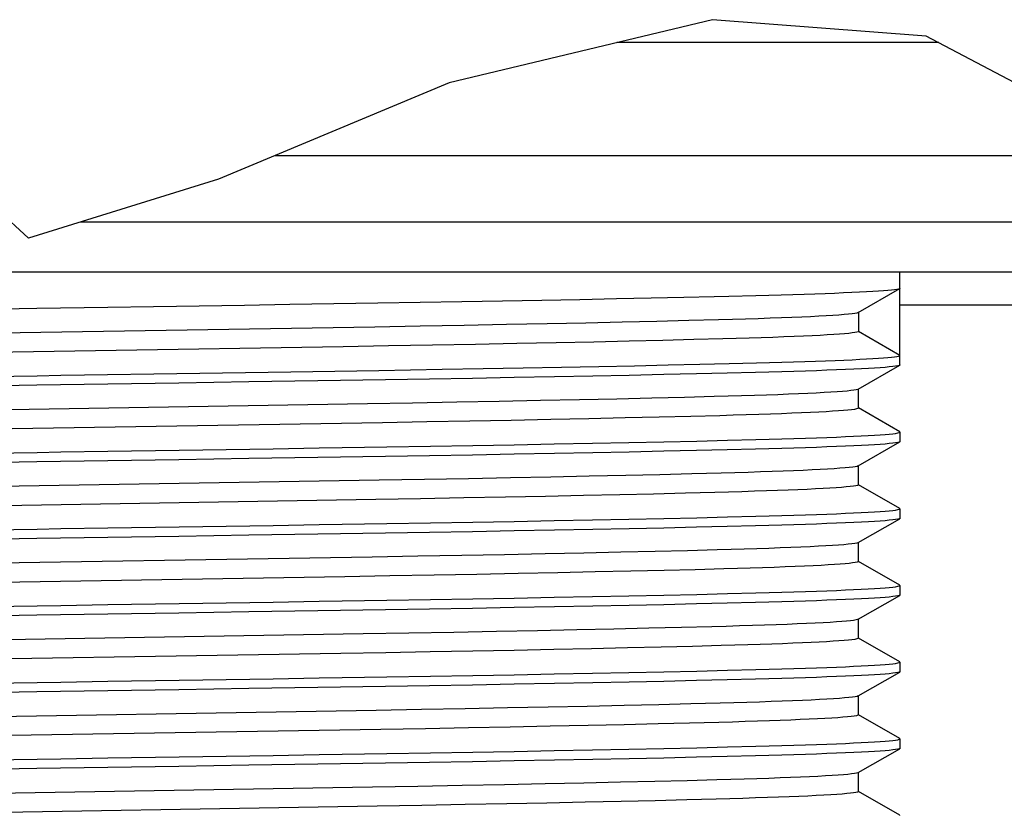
# Model space of a CAD drawing. Header units: centimetres. Extents: x 4745 to 39369, y 17389 to 19524.
# Tile 40 of 188: x 15568.67 to 15571.63, y 18146.88 to 18149.27. Entities that reach past the tile are written whole.
import ezdxf

# ---------------------------------------------------------------- set-up
doc = ezdxf.new("R2010")
doc.units = ezdxf.units.CM
doc.layers.add('$_urządzenia', color=250, linetype='Continuous')

# ---------------------------------------------------------------- blocks, each defined once
blk = doc.blocks.new('A$C92957c0b')
at = {"layer": '$_urządzenia'}
h = blk.add_hatch(dxfattribs=at)
h.set_pattern_fill('_USER', color=256, scale=29.70374, angle=325, pattern_type=0)
h.set_pattern_definition([(325, (-1585.072, -2113.606), (17.03737, 24.3319), [])])
h.paths.add_polyline_path([(-213.546, -1076.5), (-199.78, -1076.5), (-199.776, -1076.577), (-199.773, -1076.655), (-199.772, -1076.734), (-199.771, -1076.816), (-199.365, -1076.783), (-198.937, -1076.743), (-198.489, -1076.695), (-198.02, -1076.638), (-197.53, -1076.573), (-197.018, -1076.5), (-164.174, -1076.5), (-163.98, -1076.684), (-163.787, -1076.877), (-163.596, -1077.078), (-163.406, -1077.289), (-163.217, -1077.509), (-163.029, -1077.739), (-162.842, -1077.981), (-162.656, -1078.235), (-162.471, -1078.5), (-216.857, -1078.5), (-216.026, -1077.963), (-215.197, -1077.451), (-214.37, -1076.963)])
for p, q in [((-176.79, -1072.41), (-184.72, -1074.307)), ((-170.356, -1072.902), (-176.79, -1072.41)), ((-165.489, -1075.478), (-170.356, -1072.902)), ((-169.982, -1073.101), (-179.676, -1073.101)), ((-184.72, -1074.307), (-191.668, -1077.212)), ((-189.965, -1076.5), (-164.789, -1076.5)), ((-197.392, -1078.988), (-199.771, -1076.816)), ((-191.668, -1077.212), (-197.392, -1078.988)), ((-195.819, -1078.5), (-163.419, -1078.5)), ((-218.281, -1080), (-162.392, -1080)), ((-171.15, -1082.809), (-171.15, -1080)), ((-171.15, -1080.5), (-171.158, -1080.509)), ((-178.645, -1080.799), (-179.688, -1080.821)), ((-177.661, -1080.777), (-178.645, -1080.799)), ((-176.741, -1080.756), (-177.661, -1080.777)), ((-172.408, -1081.231), (-171.158, -1080.509)), ((-189.527, -1080.992), (-190.889, -1081.013)), ((-186.877, -1080.95), (-189.527, -1080.992)), ((-185.595, -1080.929), (-186.877, -1080.95)), ((-184.341, -1080.908), (-185.595, -1080.929)), ((-183.117, -1080.886), (-184.341, -1080.908)), ((-181.93, -1080.864), (-183.117, -1080.886)), ((-180.786, -1080.843), (-181.93, -1080.864)), ((-179.688, -1080.821), (-180.786, -1080.843)), ((-171.15, -1081), (-161.707, -1081)), ((-172.4, -1081.222), (-172.4, -1081.799)), ((-185.599, -1081.642), (-186.962, -1081.666)), ((-184.276, -1081.618), (-185.599, -1081.642)), ((-182.997, -1081.594), (-184.276, -1081.618)), ((-181.773, -1081.569), (-182.997, -1081.594)), ((-180.609, -1081.545), (-181.773, -1081.569)), ((-179.512, -1081.521), (-180.609, -1081.545)), ((-178.476, -1081.497), (-179.512, -1081.521)), ((-177.507, -1081.473), (-178.476, -1081.497)), ((-176.614, -1081.45), (-177.507, -1081.473)), ((-171.15, -1082.52), (-172.4, -1081.799)), ((-185.225, -1082.212), (-186.556, -1082.236)), ((-183.936, -1082.189), (-185.225, -1082.212)), ((-182.689, -1082.165), (-183.936, -1082.189)), ((-181.498, -1082.141), (-182.689, -1082.165)), ((-180.368, -1082.117), (-181.498, -1082.141)), ((-179.302, -1082.093), (-180.368, -1082.117)), ((-178.295, -1082.07), (-179.302, -1082.093)), ((-177.352, -1082.046), (-178.295, -1082.07)), ((-176.485, -1082.024), (-177.352, -1082.046)), ((-182.5, -1082.895), (-181.338, -1082.874)), ((-181.338, -1082.874), (-180.219, -1082.852)), ((-180.219, -1082.852), (-179.148, -1082.83)), ((-179.148, -1082.83), (-178.132, -1082.808)), ((-178.132, -1082.808), (-177.178, -1082.787)), ((-177.178, -1082.787), (-176.289, -1082.766)), ((-176.289, -1082.766), (-175.468, -1082.745)), ((-172.408, -1083.54), (-171.158, -1082.818)), ((-190.86, -1083.033), (-189.492, -1083.011)), ((-189.492, -1083.011), (-186.839, -1082.97)), ((-186.839, -1082.97), (-184.933, -1082.938)), ((-184.933, -1082.938), (-183.699, -1082.917)), ((-183.699, -1082.917), (-182.5, -1082.895)), ((-181.552, -1083.166), (-182.767, -1083.189)), ((-180.396, -1083.144), (-181.552, -1083.166)), ((-179.3, -1083.122), (-180.396, -1083.144)), ((-178.259, -1083.1), (-179.3, -1083.122)), ((-177.273, -1083.078), (-178.259, -1083.1)), ((-176.349, -1083.056), (-177.273, -1083.078)), ((-175.497, -1083.035), (-176.349, -1083.056)), ((-186.64, -1083.255), (-188.679, -1083.287)), ((-185.319, -1083.233), (-186.64, -1083.255)), ((-184.026, -1083.211), (-185.319, -1083.233)), ((-182.767, -1083.189), (-184.026, -1083.211)), ((-176.742, -1083.762), (-177.642, -1083.786)), ((-172.408, -1083.54), (-172.422, -1083.546)), ((-172.4, -1084.108), (-172.4, -1083.54)), ((-185.825, -1083.955), (-187.186, -1083.979)), ((-184.499, -1083.931), (-185.825, -1083.955)), ((-183.215, -1083.907), (-184.499, -1083.931)), ((-181.978, -1083.882), (-183.215, -1083.907)), ((-180.798, -1083.858), (-181.978, -1083.882)), ((-179.677, -1083.834), (-180.798, -1083.858)), ((-178.621, -1083.809), (-179.677, -1083.834)), ((-177.642, -1083.786), (-178.621, -1083.809)), ((-177.451, -1084.358), (-178.402, -1084.381)), ((-176.578, -1084.335), (-177.451, -1084.358)), ((-171.158, -1084.82), (-172.398, -1084.104)), ((-185.393, -1084.525), (-186.735, -1084.548)), ((-184.1, -1084.501), (-185.393, -1084.525)), ((-182.855, -1084.477), (-184.1, -1084.501)), ((-181.661, -1084.453), (-182.855, -1084.477)), ((-180.514, -1084.429), (-181.661, -1084.453)), ((-179.425, -1084.405), (-180.514, -1084.429)), ((-178.402, -1084.381), (-179.425, -1084.405)), ((-171.15, -1084.83), (-171.15, -1085.118)), ((-185.291, -1085.253), (-184.012, -1085.232)), ((-184.012, -1085.232), (-182.768, -1085.209)), ((-182.768, -1085.209), (-181.564, -1085.187)), ((-181.564, -1085.187), (-180.41, -1085.165)), ((-180.41, -1085.165), (-179.311, -1085.142)), ((-179.311, -1085.142), (-178.263, -1085.12)), ((-178.263, -1085.12), (-177.27, -1085.098)), ((-177.27, -1085.098), (-176.341, -1085.076)), ((-176.341, -1085.076), (-175.488, -1085.055)), ((-172.408, -1085.85), (-171.158, -1085.127)), ((-185.319, -1085.543), (-186.64, -1085.564)), ((-186.602, -1085.275), (-185.291, -1085.253)), ((-184.026, -1085.52), (-185.319, -1085.543)), ((-182.767, -1085.498), (-184.026, -1085.52)), ((-181.552, -1085.475), (-182.767, -1085.498)), ((-180.396, -1085.453), (-181.552, -1085.475)), ((-179.3, -1085.431), (-180.396, -1085.453)), ((-178.259, -1085.409), (-179.3, -1085.431)), ((-177.273, -1085.387), (-178.259, -1085.409)), ((-176.349, -1085.365), (-177.273, -1085.387)), ((-175.497, -1085.344), (-176.349, -1085.365)), ((-186.64, -1085.564), (-188.679, -1085.596)), ((-179.408, -1086.137), (-180.505, -1086.161)), ((-178.376, -1086.113), (-179.408, -1086.137)), ((-177.42, -1086.089), (-178.376, -1086.113)), ((-176.536, -1086.066), (-177.42, -1086.089)), ((-172.408, -1085.85), (-172.439, -1085.861)), ((-172.4, -1086.417), (-172.4, -1085.85)), ((-185.464, -1086.258), (-186.831, -1086.282)), ((-184.145, -1086.234), (-185.464, -1086.258)), ((-182.876, -1086.209), (-184.145, -1086.234)), ((-181.661, -1086.185), (-182.876, -1086.209)), ((-180.505, -1086.161), (-181.661, -1086.185)), ((-171.158, -1087.129), (-172.398, -1086.413)), ((-179.589, -1086.718), (-180.678, -1086.742)), ((-178.569, -1086.694), (-179.589, -1086.718)), ((-177.612, -1086.671), (-178.569, -1086.694)), ((-176.724, -1086.648), (-177.612, -1086.671)), ((-185.591, -1086.837), (-186.931, -1086.861)), ((-184.286, -1086.813), (-185.591, -1086.837)), ((-183.028, -1086.79), (-184.286, -1086.813)), ((-181.826, -1086.766), (-183.028, -1086.79)), ((-180.678, -1086.742), (-181.826, -1086.766)), ((-171.15, -1087.139), (-171.15, -1087.427)), ((-186.602, -1087.584), (-185.291, -1087.563)), ((-185.291, -1087.563), (-184.012, -1087.541)), ((-184.012, -1087.541), (-182.768, -1087.518)), ((-182.768, -1087.518), (-181.564, -1087.496)), ((-181.564, -1087.496), (-180.41, -1087.474)), ((-180.41, -1087.474), (-179.311, -1087.452)), ((-179.311, -1087.452), (-178.263, -1087.429)), ((-178.263, -1087.429), (-177.27, -1087.407)), ((-177.27, -1087.407), (-176.341, -1087.385)), ((-176.341, -1087.385), (-175.488, -1087.364)), ((-172.408, -1088.159), (-171.158, -1087.437)), ((-186.64, -1087.873), (-188.679, -1087.906)), ((-185.319, -1087.852), (-186.64, -1087.873)), ((-184.026, -1087.83), (-185.319, -1087.852)), ((-182.767, -1087.807), (-184.026, -1087.83)), ((-181.552, -1087.785), (-182.767, -1087.807)), ((-180.396, -1087.762), (-181.552, -1087.785)), ((-179.3, -1087.74), (-180.396, -1087.762)), ((-178.259, -1087.718), (-179.3, -1087.74)), ((-177.273, -1087.696), (-178.259, -1087.718)), ((-176.349, -1087.674), (-177.273, -1087.696)), ((-175.497, -1087.653), (-176.349, -1087.674)), ((-172.408, -1088.159), (-172.414, -1088.161)), ((-172.4, -1088.726), (-172.4, -1088.159)), ((-181.837, -1088.498), (-183.061, -1088.522)), ((-180.667, -1088.473), (-181.837, -1088.498)), ((-179.558, -1088.449), (-180.667, -1088.473)), ((-178.519, -1088.425), (-179.558, -1088.449)), ((-177.549, -1088.401), (-178.519, -1088.425)), ((-176.655, -1088.378), (-177.549, -1088.401)), ((-185.673, -1088.571), (-187.047, -1088.594)), ((-184.341, -1088.546), (-185.673, -1088.571)), ((-183.061, -1088.522), (-184.341, -1088.546)), ((-171.158, -1089.438), (-172.398, -1088.722)), ((-182.645, -1089.091), (-183.888, -1089.115)), ((-181.456, -1089.067), (-182.645, -1089.091)), ((-180.326, -1089.043), (-181.456, -1089.067)), ((-179.259, -1089.02), (-180.326, -1089.043)), ((-178.253, -1088.996), (-179.259, -1089.02)), ((-177.315, -1088.973), (-178.253, -1088.996)), ((-176.449, -1088.95), (-177.315, -1088.973)), ((-186.508, -1089.162), (-187.87, -1089.186)), ((-185.178, -1089.139), (-186.508, -1089.162)), ((-183.888, -1089.115), (-185.178, -1089.139)), ((-177.27, -1089.716), (-176.341, -1089.694)), ((-176.341, -1089.694), (-175.488, -1089.673)), ((-171.15, -1089.448), (-171.15, -1089.736)), ((-186.602, -1089.893), (-185.291, -1089.872)), ((-185.291, -1089.872), (-184.012, -1089.85)), ((-184.012, -1089.85), (-182.768, -1089.828)), ((-182.768, -1089.828), (-181.564, -1089.805)), ((-181.564, -1089.805), (-180.41, -1089.783)), ((-180.41, -1089.783), (-179.311, -1089.761)), ((-179.311, -1089.761), (-178.263, -1089.738)), ((-178.263, -1089.738), (-177.27, -1089.716)), ((-176.349, -1089.983), (-177.273, -1090.005)), ((-175.497, -1089.962), (-176.349, -1089.983)), ((-172.408, -1090.468), (-171.158, -1089.746)), ((-186.64, -1090.182), (-188.679, -1090.215)), ((-185.319, -1090.161), (-186.64, -1090.182)), ((-184.026, -1090.139), (-185.319, -1090.161)), ((-182.767, -1090.116), (-184.026, -1090.139)), ((-181.552, -1090.094), (-182.767, -1090.116)), ((-180.396, -1090.071), (-181.552, -1090.094)), ((-179.3, -1090.049), (-180.396, -1090.071)), ((-178.259, -1090.027), (-179.3, -1090.049)), ((-177.273, -1090.005), (-178.259, -1090.027)), ((-172.408, -1090.468), (-172.426, -1090.475)), ((-172.4, -1091.035), (-172.4, -1090.468)), ((-185.935, -1090.884), (-187.31, -1090.908)), ((-184.589, -1090.86), (-185.935, -1090.884)), ((-183.298, -1090.836), (-184.589, -1090.86)), ((-182.06, -1090.811), (-183.298, -1090.836)), ((-180.88, -1090.787), (-182.06, -1090.811)), ((-179.768, -1090.763), (-180.88, -1090.787)), ((-178.713, -1090.739), (-179.768, -1090.763)), ((-177.724, -1090.715), (-178.713, -1090.739)), ((-176.812, -1090.691), (-177.724, -1090.715)), ((-171.158, -1091.748), (-172.398, -1091.032)), ((-185.302, -1091.45), (-186.631, -1091.474)), ((-184.009, -1091.426), (-185.302, -1091.45)), ((-182.766, -1091.403), (-184.009, -1091.426)), ((-181.573, -1091.379), (-182.766, -1091.403)), ((-180.434, -1091.355), (-181.573, -1091.379)), ((-179.359, -1091.331), (-180.434, -1091.355)), ((-178.345, -1091.307), (-179.359, -1091.331)), ((-177.399, -1091.284), (-178.345, -1091.307)), ((-176.529, -1091.261), (-177.399, -1091.284)), ((-171.15, -1091.757), (-171.15, -1092.045)), ((-180.41, -1092.092), (-179.311, -1092.07)), ((-179.311, -1092.07), (-178.263, -1092.047)), ((-178.263, -1092.047), (-177.27, -1092.025)), ((-177.27, -1092.025), (-176.341, -1092.003)), ((-176.341, -1092.003), (-175.488, -1091.982)), ((-172.408, -1092.777), (-171.158, -1092.055)), ((-186.602, -1092.202), (-185.291, -1092.181)), ((-185.291, -1092.181), (-184.012, -1092.159)), ((-184.012, -1092.159), (-182.768, -1092.137)), ((-182.768, -1092.137), (-181.564, -1092.114)), ((-181.564, -1092.114), (-180.41, -1092.092)), ((-179.3, -1092.358), (-180.396, -1092.38)), ((-178.259, -1092.336), (-179.3, -1092.358)), ((-177.273, -1092.314), (-178.259, -1092.336)), ((-176.349, -1092.292), (-177.273, -1092.314)), ((-175.497, -1092.271), (-176.349, -1092.292)), ((-186.64, -1092.492), (-188.679, -1092.524)), ((-185.319, -1092.47), (-186.64, -1092.492)), ((-184.026, -1092.448), (-185.319, -1092.47)), ((-182.767, -1092.425), (-184.026, -1092.448)), ((-181.552, -1092.403), (-182.767, -1092.425)), ((-180.396, -1092.38), (-181.552, -1092.403)), ((-172.408, -1092.777), (-172.442, -1092.789)), ((-172.4, -1093.344), (-172.4, -1092.777)), ((-185.561, -1093.187), (-186.921, -1093.21)), ((-184.243, -1093.163), (-185.561, -1093.187)), ((-182.968, -1093.138), (-184.243, -1093.163)), ((-181.741, -1093.114), (-182.968, -1093.138)), ((-180.567, -1093.089), (-181.741, -1093.114)), ((-179.455, -1093.065), (-180.567, -1093.089)), ((-178.413, -1093.041), (-179.455, -1093.065)), ((-177.448, -1093.017), (-178.413, -1093.041)), ((-176.565, -1092.994), (-177.448, -1093.017)), ((-171.158, -1094.057), (-172.398, -1093.341)), ((-185.442, -1093.762), (-186.785, -1093.785)), ((-184.141, -1093.738), (-185.442, -1093.762)), ((-182.886, -1093.714), (-184.141, -1093.738)), ((-181.685, -1093.69), (-182.886, -1093.714)), ((-180.539, -1093.666), (-181.685, -1093.69)), ((-179.454, -1093.642), (-180.539, -1093.666)), ((-178.435, -1093.619), (-179.454, -1093.642)), ((-177.483, -1093.595), (-178.435, -1093.619)), ((-176.607, -1093.572), (-177.483, -1093.595)), ((-171.15, -1094.066), (-171.15, -1094.355)), ((-182.768, -1094.446), (-181.564, -1094.423)), ((-181.564, -1094.423), (-180.41, -1094.401)), ((-180.41, -1094.401), (-179.311, -1094.379)), ((-179.311, -1094.379), (-178.263, -1094.357)), ((-178.263, -1094.357), (-177.27, -1094.334)), ((-177.27, -1094.334), (-176.341, -1094.313)), ((-176.341, -1094.313), (-175.488, -1094.291)), ((-172.408, -1095.086), (-171.158, -1094.364)), ((-186.602, -1094.511), (-185.291, -1094.49)), ((-185.291, -1094.49), (-184.012, -1094.468)), ((-182.767, -1094.734), (-184.026, -1094.757)), ((-184.012, -1094.468), (-182.768, -1094.446)), ((-181.552, -1094.712), (-182.767, -1094.734)), ((-180.396, -1094.689), (-181.552, -1094.712)), ((-179.3, -1094.667), (-180.396, -1094.689)), ((-178.259, -1094.645), (-179.3, -1094.667)), ((-177.273, -1094.623), (-178.259, -1094.645)), ((-176.349, -1094.601), (-177.273, -1094.623)), ((-175.497, -1094.58), (-176.349, -1094.601)), ((-186.64, -1094.801), (-188.679, -1094.833)), ((-185.319, -1094.779), (-186.64, -1094.801)), ((-184.026, -1094.757), (-185.319, -1094.779)), ((-177.556, -1095.329), (-178.527, -1095.353)), ((-176.662, -1095.306), (-177.556, -1095.329)), ((-172.408, -1095.086), (-172.416, -1095.09)), ((-172.4, -1095.653), (-172.4, -1095.086)), ((-185.673, -1095.498), (-187.034, -1095.521)), ((-184.338, -1095.474), (-185.673, -1095.498)), ((-183.055, -1095.449), (-184.338, -1095.474)), ((-181.832, -1095.425), (-183.055, -1095.449)), ((-180.665, -1095.401), (-181.832, -1095.425)), ((-179.562, -1095.376), (-180.665, -1095.401)), ((-178.527, -1095.353), (-179.562, -1095.376)), ((-177.564, -1095.906), (-178.518, -1095.93)), ((-176.684, -1095.883), (-177.564, -1095.906)), ((-171.158, -1096.366), (-172.398, -1095.65)), ((-185.549, -1096.073), (-186.889, -1096.096)), ((-184.247, -1096.049), (-185.549, -1096.073)), ((-182.991, -1096.025), (-184.247, -1096.049)), ((-181.783, -1096.001), (-182.991, -1096.025)), ((-180.631, -1095.977), (-181.783, -1096.001)), ((-179.542, -1095.953), (-180.631, -1095.977)), ((-178.518, -1095.93), (-179.542, -1095.953))]:
    blk.add_line(p, q, dxfattribs=at)
for points in [[(-175.486, -1080.725), (-176.307, -1080.746), (-176.741, -1080.756)], [(-171.158, -1080.509), (-171.19, -1080.521), (-171.24, -1080.531), (-171.31, -1080.542), (-171.4, -1080.553), (-171.511, -1080.563), (-171.642, -1080.574), (-171.793, -1080.585), (-171.965, -1080.596), (-172.156, -1080.607), (-172.367, -1080.618), (-172.598, -1080.629), (-172.848, -1080.64), (-173.117, -1080.651), (-173.404, -1080.662), (-173.71, -1080.673), (-174.032, -1080.683), (-174.372, -1080.694), (-174.728, -1080.704), (-175.099, -1080.715), (-175.486, -1080.725)], [(-195, -1081.077), (-197.141, -1081.111), (-199.27, -1081.144)], [(-190.889, -1081.013), (-192.939, -1081.045), (-193.625, -1081.056), (-195, -1081.077)], [(-172.448, -1081.245), (-172.509, -1081.257), (-172.593, -1081.269), (-172.701, -1081.281), (-172.833, -1081.293), (-172.988, -1081.305), (-173.167, -1081.317), (-173.368, -1081.329), (-173.592, -1081.342), (-173.839, -1081.354), (-174.109, -1081.366), (-174.403, -1081.378), (-174.72, -1081.39), (-175.059, -1081.402), (-175.418, -1081.414), (-175.797, -1081.426), (-176.196, -1081.438), (-176.614, -1081.45)], [(-172.408, -1081.231), (-172.412, -1081.233), (-172.448, -1081.245)], [(-186.962, -1081.666), (-201.429, -1081.905), (-203.505, -1081.94)], [(-172.4, -1081.799), (-172.412, -1081.81), (-172.447, -1081.822), (-172.505, -1081.834), (-172.587, -1081.845), (-172.692, -1081.857), (-172.819, -1081.869), (-172.97, -1081.881), (-173.142, -1081.893), (-173.338, -1081.905), (-173.555, -1081.917), (-173.794, -1081.929), (-174.055, -1081.941), (-174.34, -1081.953), (-174.648, -1081.965), (-174.976, -1081.977), (-175.325, -1081.989), (-175.692, -1082), (-176.079, -1082.012), (-176.485, -1082.024)], [(-186.556, -1082.236), (-187.92, -1082.259), (-202.848, -1082.506)], [(-175.468, -1082.745), (-175.08, -1082.735), (-174.708, -1082.724), (-174.353, -1082.714), (-174.014, -1082.703), (-173.692, -1082.692), (-173.388, -1082.682), (-173.102, -1082.671), (-172.835, -1082.66), (-172.588, -1082.649), (-172.361, -1082.638), (-172.154, -1082.627), (-171.966, -1082.617), (-171.797, -1082.606), (-171.647, -1082.595), (-171.516, -1082.584), (-171.405, -1082.573), (-171.313, -1082.563), (-171.242, -1082.552), (-171.191, -1082.541), (-171.16, -1082.531), (-171.15, -1082.52)], [(-171.158, -1082.818), (-171.174, -1082.825), (-171.217, -1082.836), (-171.281, -1082.847), (-171.366, -1082.858), (-171.472, -1082.869), (-171.598, -1082.88), (-171.745, -1082.891), (-171.913, -1082.902), (-172.101, -1082.913), (-172.311, -1082.924), (-172.54, -1082.935), (-172.79, -1082.947), (-173.061, -1082.958), (-173.352, -1082.969), (-173.664, -1082.98), (-173.995, -1082.991), (-174.344, -1083.002), (-174.711, -1083.013), (-175.096, -1083.024), (-175.497, -1083.035)], [(-171.15, -1082.809), (-171.153, -1082.815), (-171.158, -1082.818)], [(-201.321, -1083.197), (-199.241, -1083.164), (-197.129, -1083.131)], [(-197.129, -1083.131), (-196.42, -1083.12), (-195.71, -1083.109)], [(-195.71, -1083.109), (-192.922, -1083.065), (-190.86, -1083.033)], [(-195, -1083.386), (-197.141, -1083.42), (-199.27, -1083.453)], [(-192.871, -1083.353), (-193.58, -1083.364), (-195, -1083.386)], [(-188.679, -1083.287), (-190.759, -1083.32), (-192.871, -1083.353)], [(-172.422, -1083.546), (-172.466, -1083.558), (-172.534, -1083.57), (-172.625, -1083.582), (-172.741, -1083.594), (-172.879, -1083.606), (-173.041, -1083.618), (-173.227, -1083.63), (-173.436, -1083.642), (-173.669, -1083.655), (-173.924, -1083.667), (-174.203, -1083.679), (-174.504, -1083.691), (-174.826, -1083.703), (-175.17, -1083.715), (-175.534, -1083.727), (-175.918, -1083.739), (-176.321, -1083.751), (-176.742, -1083.762)], [(-187.186, -1083.979), (-200.974, -1084.207), (-203.063, -1084.242)], [(-172.4, -1084.108), (-172.4, -1084.111), (-172.417, -1084.122), (-172.457, -1084.134), (-172.52, -1084.145), (-172.606, -1084.157), (-172.715, -1084.169), (-172.846, -1084.181), (-173, -1084.192), (-173.176, -1084.204), (-173.375, -1084.216), (-173.597, -1084.228), (-173.842, -1084.24), (-174.111, -1084.252), (-174.402, -1084.264), (-174.715, -1084.276), (-175.049, -1084.288), (-175.404, -1084.3), (-175.777, -1084.312), (-176.169, -1084.324), (-176.578, -1084.335)], [(-186.735, -1084.548), (-200.988, -1084.784), (-203.04, -1084.818)], [(-175.488, -1085.055), (-175.089, -1085.044), (-174.706, -1085.033), (-174.341, -1085.023), (-173.995, -1085.012), (-173.666, -1085.001), (-173.355, -1084.989), (-173.065, -1084.978), (-172.794, -1084.967), (-172.544, -1084.956), (-172.313, -1084.945), (-172.103, -1084.934), (-171.913, -1084.922), (-171.745, -1084.911), (-171.597, -1084.9), (-171.47, -1084.889), (-171.364, -1084.878), (-171.279, -1084.867), (-171.216, -1084.856), (-171.173, -1084.845), (-171.152, -1084.835), (-171.15, -1084.83)], [(-171.15, -1084.83), (-171.153, -1084.824), (-171.158, -1084.82)], [(-171.158, -1085.127), (-171.174, -1085.134), (-171.217, -1085.145), (-171.281, -1085.156), (-171.366, -1085.167), (-171.472, -1085.178), (-171.598, -1085.189), (-171.745, -1085.2), (-171.913, -1085.211), (-172.101, -1085.222), (-172.311, -1085.233), (-172.54, -1085.244), (-172.79, -1085.256), (-173.061, -1085.267), (-173.352, -1085.278), (-173.664, -1085.289), (-173.995, -1085.3), (-174.344, -1085.311), (-174.711, -1085.322), (-175.096, -1085.333), (-175.497, -1085.344)], [(-171.15, -1085.118), (-171.153, -1085.124), (-171.158, -1085.127)], [(-201.321, -1085.506), (-199.241, -1085.473), (-197.129, -1085.44)], [(-197.129, -1085.44), (-196.42, -1085.429), (-195, -1085.407)], [(-195, -1085.407), (-192.859, -1085.373), (-190.73, -1085.34)], [(-190.73, -1085.34), (-190.028, -1085.329), (-188.638, -1085.307)], [(-188.638, -1085.307), (-187.952, -1085.296), (-186.602, -1085.275)], [(-195, -1085.695), (-197.141, -1085.729), (-199.27, -1085.762)], [(-192.871, -1085.662), (-193.58, -1085.673), (-195, -1085.695)], [(-188.679, -1085.596), (-190.759, -1085.629), (-192.871, -1085.662)], [(-172.439, -1085.861), (-172.494, -1085.873), (-172.573, -1085.885), (-172.677, -1085.897), (-172.804, -1085.909), (-172.957, -1085.921), (-173.132, -1085.933), (-173.331, -1085.946), (-173.553, -1085.958), (-173.798, -1085.97), (-174.065, -1085.982), (-174.354, -1085.994), (-174.664, -1086.006), (-174.996, -1086.018), (-175.349, -1086.03), (-175.723, -1086.042), (-176.119, -1086.054), (-176.536, -1086.066)], [(-186.831, -1086.282), (-201.294, -1086.521), (-202.694, -1086.544)], [(-172.4, -1086.417), (-172.404, -1086.424), (-172.43, -1086.436), (-172.479, -1086.447), (-172.552, -1086.459), (-172.648, -1086.471), (-172.766, -1086.483), (-172.907, -1086.495), (-173.071, -1086.506), (-173.257, -1086.518), (-173.465, -1086.53), (-173.695, -1086.542), (-173.947, -1086.554), (-174.22, -1086.566), (-174.516, -1086.578), (-174.833, -1086.59), (-175.172, -1086.602), (-175.531, -1086.613), (-175.91, -1086.625), (-176.309, -1086.637), (-176.724, -1086.648)], [(-186.931, -1086.861), (-201.156, -1087.096), (-203.202, -1087.13)], [(-175.488, -1087.364), (-175.089, -1087.353), (-174.706, -1087.342), (-174.341, -1087.332), (-173.995, -1087.321), (-173.666, -1087.31), (-173.355, -1087.299), (-173.065, -1087.287), (-172.794, -1087.276), (-172.544, -1087.265), (-172.313, -1087.254), (-172.103, -1087.243), (-171.913, -1087.232), (-171.745, -1087.22), (-171.597, -1087.209), (-171.47, -1087.198), (-171.364, -1087.187), (-171.279, -1087.176), (-171.216, -1087.165), (-171.173, -1087.154), (-171.152, -1087.144), (-171.15, -1087.139)], [(-171.15, -1087.139), (-171.153, -1087.133), (-171.158, -1087.129)], [(-190.73, -1087.649), (-190.028, -1087.638), (-188.638, -1087.616)], [(-188.638, -1087.616), (-187.952, -1087.605), (-186.602, -1087.584)], [(-171.158, -1087.437), (-171.174, -1087.443), (-171.217, -1087.454), (-171.281, -1087.465), (-171.366, -1087.476), (-171.472, -1087.487), (-171.598, -1087.498), (-171.745, -1087.509), (-171.913, -1087.52), (-172.101, -1087.531), (-172.311, -1087.542), (-172.54, -1087.554), (-172.79, -1087.565), (-173.061, -1087.576), (-173.352, -1087.587), (-173.664, -1087.598), (-173.995, -1087.609), (-174.344, -1087.62), (-174.711, -1087.631), (-175.096, -1087.642), (-175.497, -1087.653)], [(-171.15, -1087.427), (-171.153, -1087.433), (-171.158, -1087.437)], [(-201.321, -1087.815), (-199.241, -1087.782), (-197.129, -1087.749)], [(-197.129, -1087.749), (-196.42, -1087.738), (-195, -1087.716)], [(-195, -1087.716), (-192.859, -1087.682), (-190.73, -1087.649)], [(-188.679, -1087.906), (-190.759, -1087.938), (-192.871, -1087.971)], [(-195, -1088.005), (-197.141, -1088.038), (-199.27, -1088.071)], [(-192.871, -1087.971), (-193.58, -1087.982), (-195, -1088.005)], [(-172.414, -1088.161), (-172.451, -1088.173), (-172.513, -1088.185), (-172.598, -1088.197), (-172.707, -1088.209), (-172.84, -1088.221), (-172.997, -1088.233), (-173.177, -1088.245), (-173.379, -1088.257), (-173.606, -1088.27), (-173.858, -1088.282), (-174.134, -1088.294), (-174.432, -1088.307), (-174.752, -1088.319), (-175.094, -1088.331), (-175.455, -1088.343), (-175.837, -1088.355), (-176.237, -1088.367), (-176.655, -1088.378)], [(-187.047, -1088.594), (-200.821, -1088.822), (-202.919, -1088.857)], [(-172.4, -1088.726), (-172.409, -1088.736), (-172.441, -1088.748), (-172.496, -1088.759), (-172.574, -1088.771), (-172.675, -1088.783), (-172.799, -1088.795), (-172.946, -1088.807), (-173.117, -1088.819), (-173.31, -1088.831), (-173.526, -1088.843), (-173.763, -1088.855), (-174.023, -1088.867), (-174.306, -1088.879), (-174.611, -1088.891), (-174.939, -1088.903), (-175.288, -1088.915), (-175.656, -1088.927), (-176.044, -1088.938), (-176.449, -1088.95)], [(-187.87, -1089.186), (-200.731, -1089.398), (-203.475, -1089.444)], [(-175.488, -1089.673), (-175.089, -1089.662), (-174.706, -1089.652), (-174.341, -1089.641), (-173.995, -1089.63), (-173.666, -1089.619), (-173.355, -1089.608), (-173.065, -1089.596), (-172.794, -1089.585), (-172.544, -1089.574), (-172.313, -1089.563), (-172.103, -1089.552), (-171.913, -1089.541), (-171.745, -1089.529), (-171.597, -1089.518), (-171.47, -1089.507), (-171.364, -1089.496), (-171.279, -1089.485), (-171.216, -1089.474), (-171.173, -1089.464), (-171.152, -1089.453), (-171.15, -1089.448)], [(-171.15, -1089.448), (-171.153, -1089.442), (-171.158, -1089.438)], [(-195, -1090.025), (-192.859, -1089.991), (-190.73, -1089.958)], [(-190.73, -1089.958), (-190.028, -1089.947), (-188.638, -1089.925)], [(-188.638, -1089.925), (-187.952, -1089.915), (-186.602, -1089.893)], [(-171.158, -1089.746), (-171.174, -1089.752), (-171.217, -1089.763), (-171.281, -1089.774), (-171.366, -1089.785), (-171.472, -1089.796), (-171.598, -1089.807), (-171.745, -1089.818), (-171.913, -1089.829), (-172.101, -1089.84), (-172.311, -1089.851), (-172.54, -1089.863), (-172.79, -1089.874), (-173.061, -1089.885), (-173.352, -1089.896), (-173.664, -1089.907), (-173.995, -1089.918), (-174.344, -1089.929), (-174.711, -1089.94), (-175.096, -1089.951), (-175.497, -1089.962)], [(-171.15, -1089.736), (-171.153, -1089.742), (-171.158, -1089.746)], [(-201.321, -1090.124), (-199.241, -1090.091), (-197.129, -1090.058)], [(-197.129, -1090.058), (-196.42, -1090.047), (-195, -1090.025)], [(-192.871, -1090.28), (-193.58, -1090.291), (-195, -1090.314)], [(-188.679, -1090.215), (-190.759, -1090.247), (-192.871, -1090.28)], [(-195, -1090.314), (-197.141, -1090.347), (-199.27, -1090.381)], [(-172.426, -1090.475), (-172.473, -1090.487), (-172.544, -1090.499), (-172.639, -1090.511), (-172.756, -1090.523), (-172.897, -1090.535), (-173.062, -1090.547), (-173.251, -1090.559), (-173.463, -1090.571), (-173.7, -1090.583), (-173.96, -1090.596), (-174.243, -1090.608), (-174.548, -1090.62), (-174.875, -1090.632), (-175.224, -1090.644), (-175.592, -1090.656), (-175.979, -1090.668), (-176.386, -1090.68), (-176.812, -1090.691)], [(-187.31, -1090.908), (-201.09, -1091.136), (-203.173, -1091.171)], [(-172.4, -1091.035), (-172.4, -1091.037), (-172.415, -1091.048), (-172.453, -1091.06), (-172.513, -1091.071), (-172.597, -1091.083), (-172.704, -1091.095), (-172.833, -1091.107), (-172.986, -1091.119), (-173.161, -1091.131), (-173.359, -1091.143), (-173.578, -1091.154), (-173.82, -1091.166), (-174.084, -1091.178), (-174.372, -1091.19), (-174.682, -1091.202), (-175.012, -1091.214), (-175.363, -1091.226), (-175.732, -1091.238), (-176.121, -1091.25), (-176.529, -1091.261)], [(-186.631, -1091.474), (-187.984, -1091.497), (-202.887, -1091.743)], [(-175.488, -1091.982), (-175.089, -1091.971), (-174.706, -1091.961), (-174.341, -1091.95), (-173.995, -1091.939), (-173.666, -1091.928), (-173.355, -1091.917), (-173.065, -1091.906), (-172.794, -1091.894), (-172.544, -1091.883), (-172.313, -1091.872), (-172.103, -1091.861), (-171.913, -1091.85), (-171.745, -1091.839), (-171.597, -1091.827), (-171.47, -1091.816), (-171.364, -1091.805), (-171.279, -1091.794), (-171.216, -1091.783), (-171.173, -1091.773), (-171.152, -1091.762), (-171.15, -1091.757)], [(-171.15, -1091.757), (-171.153, -1091.751), (-171.158, -1091.748)], [(-171.158, -1092.055), (-171.174, -1092.062), (-171.217, -1092.072), (-171.281, -1092.083), (-171.366, -1092.094), (-171.472, -1092.105), (-171.598, -1092.116), (-171.745, -1092.127), (-171.913, -1092.138), (-172.101, -1092.149), (-172.311, -1092.161), (-172.54, -1092.172), (-172.79, -1092.183), (-173.061, -1092.194), (-173.352, -1092.205), (-173.664, -1092.216), (-173.995, -1092.228), (-174.344, -1092.239), (-174.711, -1092.249), (-175.096, -1092.26), (-175.497, -1092.271)], [(-171.15, -1092.045), (-171.153, -1092.051), (-171.158, -1092.055)], [(-197.129, -1092.367), (-196.42, -1092.356), (-195, -1092.334)], [(-195, -1092.334), (-192.859, -1092.301), (-190.73, -1092.267)], [(-190.73, -1092.267), (-190.028, -1092.256), (-188.638, -1092.234)], [(-188.638, -1092.234), (-187.952, -1092.224), (-186.602, -1092.202)], [(-201.321, -1092.433), (-199.241, -1092.401), (-197.129, -1092.367)], [(-195, -1092.623), (-197.141, -1092.656), (-199.27, -1092.69)], [(-192.871, -1092.589), (-193.58, -1092.6), (-195, -1092.623)], [(-188.679, -1092.524), (-190.759, -1092.556), (-192.871, -1092.589)], [(-172.442, -1092.789), (-172.499, -1092.801), (-172.58, -1092.813), (-172.685, -1092.825), (-172.815, -1092.837), (-172.969, -1092.849), (-173.147, -1092.861), (-173.348, -1092.874), (-173.572, -1092.886), (-173.819, -1092.898), (-174.089, -1092.91), (-174.381, -1092.923), (-174.695, -1092.935), (-175.029, -1092.947), (-175.384, -1092.959), (-175.759, -1092.971), (-176.152, -1092.982), (-176.565, -1092.994)], [(-186.921, -1093.21), (-201.376, -1093.45), (-202.77, -1093.473)], [(-172.4, -1093.344), (-172.401, -1093.348), (-172.42, -1093.359), (-172.462, -1093.371), (-172.528, -1093.383), (-172.617, -1093.395), (-172.729, -1093.406), (-172.865, -1093.418), (-173.023, -1093.43), (-173.205, -1093.442), (-173.408, -1093.454), (-173.634, -1093.466), (-173.881, -1093.478), (-174.15, -1093.49), (-174.44, -1093.502), (-174.752, -1093.514), (-175.083, -1093.526), (-175.435, -1093.538), (-175.806, -1093.549), (-176.197, -1093.561), (-176.607, -1093.572)], [(-186.785, -1093.785), (-201.038, -1094.021), (-203.099, -1094.056)], [(-175.488, -1094.291), (-175.089, -1094.281), (-174.706, -1094.27), (-174.341, -1094.259), (-173.995, -1094.248), (-173.666, -1094.237), (-173.355, -1094.226), (-173.065, -1094.215), (-172.794, -1094.204), (-172.544, -1094.192), (-172.313, -1094.181), (-172.103, -1094.17), (-171.913, -1094.159), (-171.745, -1094.148), (-171.597, -1094.137), (-171.47, -1094.125), (-171.364, -1094.114), (-171.279, -1094.104), (-171.216, -1094.093), (-171.173, -1094.082), (-171.152, -1094.071), (-171.15, -1094.066)], [(-171.15, -1094.066), (-171.153, -1094.06), (-171.158, -1094.057)], [(-171.158, -1094.364), (-171.174, -1094.371), (-171.217, -1094.381), (-171.281, -1094.392), (-171.366, -1094.403), (-171.472, -1094.414), (-171.598, -1094.425), (-171.745, -1094.436), (-171.913, -1094.447), (-172.101, -1094.459), (-172.311, -1094.47), (-172.54, -1094.481), (-172.79, -1094.492), (-173.061, -1094.503), (-173.352, -1094.514), (-173.664, -1094.526), (-173.995, -1094.537), (-174.344, -1094.548), (-174.711, -1094.559), (-175.096, -1094.569), (-175.497, -1094.58)], [(-171.15, -1094.355), (-171.153, -1094.36), (-171.158, -1094.364)], [(-201.321, -1094.742), (-199.241, -1094.71), (-197.129, -1094.677)], [(-197.129, -1094.677), (-196.42, -1094.665), (-195, -1094.643)], [(-195, -1094.643), (-192.859, -1094.61), (-190.73, -1094.576)], [(-190.73, -1094.576), (-190.028, -1094.565), (-188.638, -1094.544)], [(-188.638, -1094.544), (-187.952, -1094.533), (-186.602, -1094.511)], [(-195, -1094.932), (-197.141, -1094.965), (-199.27, -1094.999)], [(-192.871, -1094.898), (-193.58, -1094.91), (-195, -1094.932)], [(-188.679, -1094.833), (-190.759, -1094.865), (-192.871, -1094.898)], [(-172.416, -1095.09), (-172.456, -1095.102), (-172.52, -1095.113), (-172.608, -1095.125), (-172.72, -1095.137), (-172.854, -1095.149), (-173.012, -1095.161), (-173.192, -1095.173), (-173.396, -1095.186), (-173.623, -1095.198), (-173.874, -1095.21), (-174.146, -1095.222), (-174.441, -1095.234), (-174.759, -1095.246), (-175.099, -1095.258), (-175.461, -1095.27), (-175.843, -1095.282), (-176.244, -1095.294), (-176.662, -1095.306)], [(-187.034, -1095.521), (-200.791, -1095.749), (-202.892, -1095.784)], [(-172.4, -1095.653), (-172.403, -1095.66), (-172.427, -1095.671), (-172.474, -1095.683), (-172.544, -1095.694), (-172.637, -1095.706), (-172.752, -1095.718), (-172.89, -1095.73), (-173.051, -1095.741), (-173.234, -1095.753), (-173.441, -1095.765), (-173.669, -1095.777), (-173.919, -1095.789), (-174.191, -1095.801), (-174.486, -1095.813), (-174.803, -1095.825), (-175.143, -1095.837), (-175.502, -1095.849), (-175.879, -1095.861), (-176.273, -1095.872), (-176.684, -1095.883)], [(-186.889, -1096.096), (-201.125, -1096.332), (-203.179, -1096.366)], [(-171.15, -1096.375), (-171.153, -1096.37), (-171.158, -1096.366)]]:
    blk.add_lwpolyline(points, dxfattribs=at)

msp = doc.modelspace()

# ---------------------------------------------------------------- block references
at = {"layer": '$_urządzenia', "xscale": 0.1, "yscale": 0.1, "zscale": 0.1}
msp.add_blockref('A$C92957c0b', (15588.4344, 18256.5127), dxfattribs=at)

doc.saveas('drawing.dxf')
